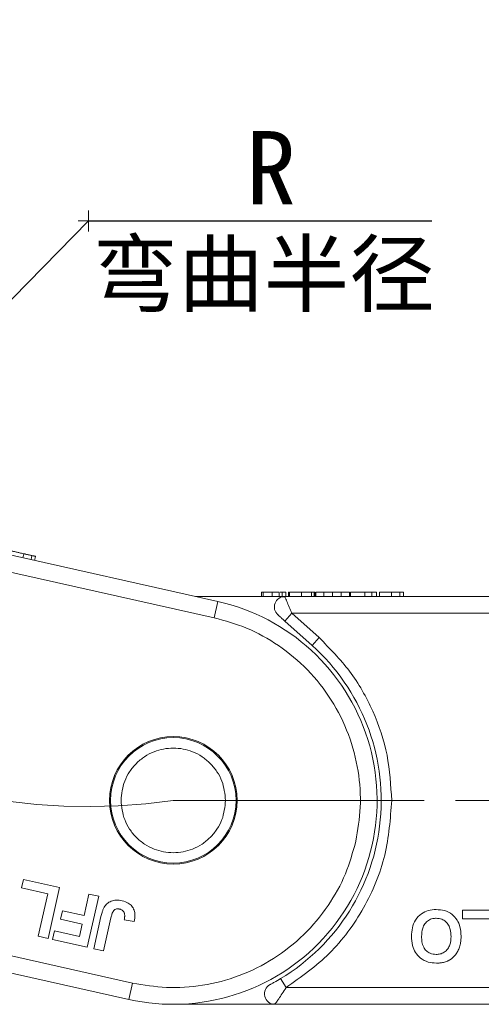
# Model space of a CAD drawing. Header units: millimetres. Extents: x 3578 to 4080, y -235 to 116.
# Tile 13 of 34: x 3785 to 3807, y -83 to -36. Entities that reach past the tile are written whole.
import ezdxf

# ---------------------------------------------------------------- set-up
doc = ezdxf.new("R2010")
doc.units = ezdxf.units.MM
doc.linetypes.add('ACAD_ISO08W100', pattern=[36, 24, -3, 6, -3])
doc.linetypes.add('CENTER', pattern=[0.6, 0.375, -0.075, 0.075, -0.075])
doc.layers.add('中心线', color=1, linetype='CENTER', lineweight=25)
doc.styles.add('18', font='仿宋_GB2312.ttf', dxfattribs={"height": 20})
doc.styles.get("Standard").update_dxf_attribs({"font": '仿宋_GB2312.ttf', "width": 0.8})
doc.dimstyles.new('ISO-10', dxfattribs={"dimtxt": 4, "dimasz": 2.5, "dimexe": 2, "dimexo": 0.625, "dimgap": 1.5, "dimtad": 1, "dimtoh": 1, "dimdsep": 46, "dimtxsty": 'Standard', "dimcen": 2.5, "dimadec": 0, "dimazin": 0, "dimtfac": 1, "dimtmove": 0, "dimatfit": 3, "dimfxl": 0, "dimarcsym": 0})

msp = doc.modelspace()

# ---------------------------------------------------------------- linework, layer by layer
at = {"color": 7, "linetype": 'Continuous', "lineweight": 15}
for p, q in [((3794.563, -63.661), (3780.252, -60.462)), ((3780.404, -61.316), (3794.389, -64.442)), ((3785.278, -61.38), (3785.234, -61.576)), ((3785.67, -61.468), (3785.627, -61.663)), ((3785.841, -61.506), (3785.797, -61.701)), ((3797.772, -63.426), (3793.513, -63.426)), ((3796.659, -63.226), (3796.659, -63.426)), ((3796.736, -63.226), (3796.736, -63.426)), ((3797.172, -63.226), (3797.172, -63.426)), ((3797.505, -63.226), (3797.172, -63.226)), ((3797.505, -63.226), (3797.505, -63.426)), ((3797.638, -63.226), (3797.638, -63.426)), ((3797.778, -63.441), (3797.647, -63.442)), ((3812.436, -63.426), (3797.772, -63.426)), ((3797.813, -63.426), (3797.813, -63.226)), ((3797.947, -63.226), (3797.947, -63.426)), ((3797.962, -63.226), (3797.947, -63.226)), ((3797.999, -63.226), (3797.999, -63.426)), ((3798.578, -63.226), (3798.578, -63.426)), ((3799.052, -63.426), (3799.052, -63.226)), ((3799.178, -63.226), (3799.178, -63.426)), ((3799.204, -63.226), (3799.2, -63.226)), ((3799.204, -63.226), (3799.204, -63.426)), ((3799.249, -63.226), (3799.249, -63.426)), ((3799.64, -63.226), (3799.249, -63.226)), ((3799.64, -63.226), (3799.64, -63.426)), ((3800.056, -63.226), (3799.64, -63.226)), ((3800.056, -63.426), (3800.056, -63.226)), ((3800.472, -63.226), (3800.056, -63.226)), ((3800.472, -63.226), (3800.472, -63.426)), ((3800.864, -63.226), (3800.472, -63.226)), ((3800.864, -63.226), (3800.864, -63.426)), ((3800.909, -63.226), (3800.909, -63.426)), ((3801.601, -63.226), (3800.909, -63.226)), ((3801.601, -63.226), (3801.601, -63.426)), ((3801.935, -63.226), (3801.601, -63.226)), ((3801.935, -63.226), (3801.935, -63.426)), ((3802.165, -63.226), (3801.935, -63.226)), ((3802.165, -63.226), (3802.165, -63.426)), ((3802.3, -63.426), (3802.3, -63.226)), ((3802.877, -63.226), (3802.877, -63.426)), ((3803.279, -63.226), (3803.279, -63.426)), ((3803.454, -63.226), (3803.454, -63.426)), ((3794.563, -63.661), (3794.389, -64.442)), ((3797.773, -64.599), (3798.107, -64.226)), ((3798.107, -64.226), (3799.408, -65.392)), ((3798.107, -64.226), (3812.436, -64.226)), ((3797.773, -64.599), (3799.075, -65.764)), ((3799.408, -65.392), (3799.075, -65.764)), ((3785.18, -77.361), (3785.271, -76.954)), ((3785.271, -76.954), (3786.991, -77.339)), ((3786.431, -77.64), (3785.18, -77.361)), ((3785.977, -79.673), (3786.431, -77.64)), ((3786.991, -77.339), (3786.446, -79.778)), ((3788.166, -78.685), (3788.397, -77.653)), ((3788.397, -77.653), (3788.866, -77.758)), ((3788.866, -77.758), (3788.321, -80.197)), ((3787.043, -78.861), (3787.134, -78.454)), ((3787.134, -78.454), (3788.166, -78.685)), ((3806.268, -78.426), (3808.03, -78.426)), ((3806.268, -78.843), (3806.268, -78.426)), ((3790.484, -81.911), (3776.23, -78.724)), ((3788.075, -79.092), (3787.043, -78.861)), ((3787.942, -79.686), (3788.075, -79.092)), ((3788.631, -80.267), (3788.975, -78.729)), ((3789.453, -78.793), (3789.1, -80.372)), ((3790.09, -78.885), (3790.566, -78.959)), ((3807.55, -78.843), (3806.268, -78.843)), ((3775.536, -79.389), (3790.309, -82.691)), ((3786.663, -79.827), (3786.754, -79.42)), ((3786.754, -79.42), (3787.942, -79.686)), ((3786.446, -79.778), (3785.977, -79.673)), ((3788.321, -80.197), (3786.663, -79.827)), ((3789.1, -80.372), (3788.631, -80.267)), ((3790.309, -82.691), (3790.484, -81.911)), ((3797.831, -82.126), (3797.573, -81.698)), ((3812.436, -82.126), (3797.831, -82.126)), ((3792.436, -82.926), (3797.298, -82.926)), ((3797.298, -82.926), (3812.436, -82.926))]:
    msp.add_line(p, q, dxfattribs=at)
for radius in [3.05, 3]:
    msp.add_circle((3792.436, -73.176), radius, dxfattribs=at)
for centre, radius, start, end in [((3797.772, -63.926), 0.5, 90, 228.15), ((3792.436, -73.176), 9.75, 257.4, 77.4), ((3792.436, -73.176), 9.95, 301.0787, 48.15), ((3797.298, -82.426), 0.5, 117.7279, 270)]:
    msp.add_arc(centre, radius, start, end, dxfattribs=at)
for points, knots in [([(3785.278, -61.38), (3785.211, -61.366), (3785.084, -61.337), (3784.933, -61.303), (3784.81, -61.276), (3784.726, -61.257), (3784.719, -61.256), (3784.715, -61.255)], [0, 0, 0, 0, 0.154712, 0.295547, 0.420761, 0.630514, 1, 1, 1, 1]), ([(3785.67, -61.468), (3785.651, -61.464), (3785.611, -61.455), (3785.537, -61.438), (3785.456, -61.42), (3785.385, -61.404), (3785.325, -61.391), (3785.293, -61.384), (3785.278, -61.38)], [0, 0, 0, 0, 0.206559, 0.420423, 0.603623, 0.793958, 0.896607, 1, 1, 1, 1]), ([(3785.841, -61.506), (3785.84, -61.506), (3785.838, -61.506), (3785.82, -61.502), (3785.795, -61.496), (3785.767, -61.49), (3785.729, -61.481), (3785.69, -61.473), (3785.67, -61.468)], [0, 0, 0, 0, 0.238371, 0.477819, 0.605218, 0.733311, 0.865299, 1, 1, 1, 1]), ([(3796.832, -63.226), (3796.808, -63.226), (3796.757, -63.226), (3796.715, -63.226), (3796.686, -63.226), (3796.67, -63.226), (3796.661, -63.226), (3796.659, -63.226), (3796.659, -63.226)], [0, 0, 0, 0, 0.171443, 0.347826, 0.508794, 0.670915, 0.83526, 1, 1, 1, 1]), ([(3797.172, -63.226), (3797.126, -63.226), (3797.041, -63.226), (3796.893, -63.226), (3796.789, -63.226), (3796.736, -63.226)], [0, 0, 0, 0, 0.367019, 0.679786, 1, 1, 1, 1]), ([(3797.638, -63.226), (3797.619, -63.226), (3797.592, -63.226), (3797.557, -63.226), (3797.547, -63.226)], [0, 0, 0, 0, 0.731068, 1, 1, 1, 1]), ([(3797.813, -63.226), (3797.812, -63.226), (3797.81, -63.226), (3797.792, -63.226), (3797.765, -63.226), (3797.737, -63.226), (3797.698, -63.226), (3797.658, -63.226), (3797.638, -63.226)], [0, 0, 0, 0, 0.239045, 0.479189, 0.606249, 0.73402, 0.865685, 1, 1, 1, 1]), ([(3797.772, -63.426), (3797.772, -63.426), (3797.772, -63.426), (3797.778, -63.441), (3797.778, -63.441)], [0, 0, 0, 0, 0.979106, 1, 1, 1, 1]), ([(3797.778, -63.441), (3797.783, -63.453), (3797.794, -63.479), (3797.826, -63.555), (3797.883, -63.692), (3797.978, -63.92), (3798.065, -64.126), (3798.107, -64.226)], [0, 0, 0, 0, 0.132525, 0.273162, 0.419796, 0.718424, 1, 1, 1, 1]), ([(3798.578, -63.226), (3798.51, -63.226), (3798.386, -63.226), (3798.227, -63.226), (3798.11, -63.226), (3798.029, -63.226), (3798.009, -63.226), (3797.999, -63.226)], [0, 0, 0, 0, 0.219903, 0.401483, 0.582484, 0.790929, 1, 1, 1, 1]), ([(3799.052, -63.226), (3799.033, -63.226), (3798.993, -63.226), (3798.922, -63.226), (3798.844, -63.226), (3798.761, -63.226), (3798.671, -63.226), (3798.609, -63.226), (3798.578, -63.226)], [0, 0, 0, 0, 0.177376, 0.35832, 0.511584, 0.66939, 0.832541, 1, 1, 1, 1]), ([(3799.178, -63.226), (3799.178, -63.226), (3799.176, -63.226), (3799.167, -63.226), (3799.153, -63.226), (3799.132, -63.226), (3799.101, -63.226), (3799.069, -63.226), (3799.052, -63.226)], [0, 0, 0, 0, 0.164091, 0.329194, 0.461325, 0.594454, 0.795732, 1, 1, 1, 1]), ([(3802.877, -63.226), (3802.809, -63.226), (3802.678, -63.226), (3802.524, -63.226), (3802.398, -63.226), (3802.311, -63.226), (3802.304, -63.226), (3802.3, -63.226)], [0, 0, 0, 0, 0.154712, 0.295547, 0.420761, 0.630514, 1, 1, 1, 1]), ([(3803.279, -63.226), (3803.259, -63.226), (3803.219, -63.226), (3803.143, -63.226), (3803.06, -63.226), (3802.987, -63.226), (3802.925, -63.226), (3802.893, -63.226), (3802.877, -63.226)], [0, 0, 0, 0, 0.2065585, 0.420423, 0.6036233, 0.7939578, 0.8966075, 1, 1, 1, 1]), ([(3803.454, -63.226), (3803.453, -63.226), (3803.451, -63.226), (3803.433, -63.226), (3803.407, -63.226), (3803.378, -63.226), (3803.339, -63.226), (3803.299, -63.226), (3803.279, -63.226)], [0, 0, 0, 0, 0.2383707, 0.4778187, 0.6052177, 0.7333115, 0.865299, 1, 1, 1, 1]), ([(3801.171, -75.128), (3801.261, -74.589), (3801.448, -73.479), (3801.326, -71.743), (3800.87, -69.997), (3800.046, -68.347), (3798.904, -66.898), (3797.519, -65.743), (3795.999, -64.893), (3794.915, -64.589), (3794.389, -64.442)], [0, 0, 0, 0, 0.116516, 0.240011, 0.368641, 0.5, 0.631359, 0.759989, 0.883484, 1, 1, 1, 1]), ([(3797.438, -64.299), (3797.439, -64.3), (3797.442, -64.302), (3797.461, -64.319), (3797.493, -64.347), (3797.553, -64.401), (3797.649, -64.487), (3797.732, -64.561), (3797.773, -64.599)], [0, 0, 0, 0, 0.09517, 0.195508, 0.310112, 0.437792, 0.718545, 1, 1, 1, 1]), ([(3799.408, -65.392), (3799.919, -65.907), (3800.951, -66.949), (3802.04, -68.885), (3802.755, -70.988), (3802.843, -72.452), (3802.886, -73.176)], [0, 0, 0, 0, 0.247221, 0.5, 0.752779, 1, 1, 1, 1]), ([(3789.936, -73.176), (3789.97, -72.862), (3790.022, -72.376), (3790.333, -71.793), (3790.656, -71.396), (3791.054, -71.071), (3791.637, -70.77), (3792.436, -70.615), (3793.236, -70.77), (3793.819, -71.071), (3794.217, -71.396), (3794.54, -71.794), (3794.851, -72.376), (3794.903, -72.862), (3794.936, -73.176)], [0, 0, 0, 0, 0.119721, 0.184895, 0.25, 0.315174, 0.380279, 0.5, 0.619721, 0.684895, 0.75, 0.815174, 0.880279, 1, 1, 1, 1]), ([(3794.936, -73.176), (3794.903, -73.49), (3794.851, -73.976), (3794.54, -74.559), (3794.216, -74.956), (3793.819, -75.281), (3793.236, -75.582), (3792.436, -75.737), (3791.636, -75.582), (3791.054, -75.281), (3790.656, -74.956), (3790.333, -74.559), (3790.022, -73.976), (3789.97, -73.49), (3789.936, -73.176)], [0, 0, 0, 0, 0.119721, 0.184895, 0.25, 0.315174, 0.380279, 0.5, 0.619721, 0.684895, 0.75, 0.815174, 0.880279, 1, 1, 1, 1]), ([(3802.886, -73.176), (3802.822, -74.057), (3802.691, -75.849), (3801.627, -78.367), (3800.019, -80.579), (3798.552, -81.616), (3797.831, -82.126)], [0, 0, 0, 0, 0.245823, 0.5, 0.754177, 1, 1, 1, 1]), ([(3790.484, -81.911), (3791.023, -82.001), (3792.133, -82.188), (3793.87, -82.066), (3795.615, -81.61), (3797.266, -80.786), (3798.714, -79.644), (3799.87, -78.258), (3800.72, -76.739), (3801.023, -75.655), (3801.171, -75.128)], [0, 0, 0, 0, 0.116516, 0.2400113, 0.3686408, 0.5, 0.6313592, 0.7599887, 0.883484, 1, 1, 1, 1]), ([(3789.132, -78.277), (3789.172, -78.222), (3789.26, -78.101), (3789.461, -77.983), (3789.719, -77.93), (3789.895, -77.96), (3789.994, -77.977)], [0, 0, 0, 0, 0.206429, 0.456722, 0.693973, 1, 1, 1, 1]), ([(3789.994, -77.977), (3790.094, -78.006), (3790.265, -78.057), (3790.46, -78.222), (3790.574, -78.426), (3790.613, -78.683), (3790.582, -78.863), (3790.566, -78.959)], [0, 0, 0, 0, 0.24093, 0.409491, 0.578642, 0.775105, 1, 1, 1, 1]), ([(3788.975, -78.729), (3788.983, -78.696), (3788.998, -78.631), (3789.022, -78.545), (3789.046, -78.469), (3789.071, -78.403), (3789.097, -78.338), (3789.12, -78.297), (3789.132, -78.277)], [0, 0, 0, 0, 0.20827, 0.416707, 0.561481, 0.706573, 0.852825, 1, 1, 1, 1]), ([(3789.453, -78.793), (3789.468, -78.733), (3789.499, -78.612), (3789.554, -78.467), (3789.642, -78.39), (3789.728, -78.361), (3789.807, -78.363), (3789.858, -78.374), (3789.873, -78.377)], [0, 0, 0, 0, 0.272224, 0.546623, 0.659126, 0.771081, 0.934792, 1, 1, 1, 1]), ([(3789.873, -78.377), (3789.892, -78.382), (3789.933, -78.392), (3789.982, -78.419), (3790.023, -78.451), (3790.053, -78.485), (3790.077, -78.524), (3790.088, -78.553), (3790.094, -78.567)], [0, 0, 0, 0, 0.199415, 0.404779, 0.549305, 0.697938, 0.847272, 1, 1, 1, 1]), ([(3790.094, -78.567), (3790.099, -78.589), (3790.11, -78.632), (3790.111, -78.692), (3790.108, -78.746), (3790.104, -78.792), (3790.098, -78.839), (3790.092, -78.87), (3790.09, -78.885)], [0, 0, 0, 0, 0.205288, 0.416473, 0.561717, 0.70725, 0.853541, 1, 1, 1, 1]), ([(3803.834, -79.673), (3803.84, -79.538), (3803.854, -79.269), (3804.007, -78.881), (3804.282, -78.591), (3804.637, -78.419), (3804.886, -78.402), (3805.016, -78.394)], [0, 0, 0, 0, 0.204609, 0.411109, 0.621842, 0.801311, 1, 1, 1, 1]), ([(3805.016, -78.394), (3805.151, -78.403), (3805.423, -78.42), (3805.778, -78.605), (3806.028, -78.886), (3806.182, -79.245), (3806.197, -79.512), (3806.206, -79.661)], [0, 0, 0, 0, 0.205416, 0.413489, 0.592452, 0.772931, 1, 1, 1, 1]), ([(3804.315, -79.685), (3804.322, -79.549), (3804.333, -79.335), (3804.463, -79.067), (3804.634, -78.907), (3804.83, -78.821), (3804.96, -78.814), (3805.017, -78.811)], [0, 0, 0, 0, 0.319264, 0.504624, 0.690858, 0.864593, 1, 1, 1, 1]), ([(3805.017, -78.811), (3805.108, -78.819), (3805.272, -78.835), (3805.475, -78.966), (3805.618, -79.139), (3805.711, -79.383), (3805.72, -79.569), (3805.725, -79.678)], [0, 0, 0, 0, 0.213943, 0.387352, 0.56015, 0.741367, 1, 1, 1, 1]), ([(3805.023, -80.958), (3804.888, -80.949), (3804.617, -80.931), (3804.26, -80.742), (3804.009, -80.457), (3803.857, -80.091), (3803.842, -79.822), (3803.834, -79.673)], [0, 0, 0, 0, 0.203933, 0.41017, 0.593215, 0.773531, 1, 1, 1, 1]), ([(3805.017, -80.541), (3804.915, -80.532), (3804.742, -80.516), (3804.537, -80.376), (3804.394, -80.187), (3804.324, -79.945), (3804.318, -79.768), (3804.315, -79.685)], [0, 0, 0, 0, 0.241919, 0.409044, 0.576174, 0.800887, 1, 1, 1, 1]), ([(3805.725, -79.678), (3805.718, -79.813), (3805.707, -80.025), (3805.579, -80.288), (3805.414, -80.444), (3805.217, -80.53), (3805.081, -80.538), (3805.017, -80.541)], [0, 0, 0, 0, 0.319417, 0.499226, 0.680002, 0.847806, 1, 1, 1, 1]), ([(3806.206, -79.661), (3806.205, -79.694), (3806.205, -79.761), (3806.198, -79.865), (3806.185, -79.971), (3806.165, -80.081), (3806.136, -80.191), (3806.108, -80.261), (3806.094, -80.297)], [0, 0, 0, 0, 0.15395, 0.308181, 0.478699, 0.649961, 0.824203, 1, 1, 1, 1]), ([(3806.094, -80.297), (3806.064, -80.356), (3806.004, -80.476), (3805.845, -80.674), (3805.684, -80.799), (3805.563, -80.854), (3805.55, -80.86)], [0, 0, 0, 0, 0.2509, 0.502162, 0.946531, 1, 1, 1, 1]), ([(3805.55, -80.86), (3805.519, -80.872), (3805.457, -80.897), (3805.365, -80.921), (3805.277, -80.939), (3805.193, -80.95), (3805.109, -80.957), (3805.052, -80.958), (3805.023, -80.958)], [0, 0, 0, 0, 0.185429, 0.37219, 0.527708, 0.683877, 0.841678, 1, 1, 1, 1]), ([(3797.573, -81.698), (3797.471, -81.758), (3797.318, -81.848), (3797.154, -81.937), (3797.09, -81.971), (3797.069, -81.982), (3797.067, -81.983), (3797.066, -81.984)], [0, 0, 0, 0, 0.49837, 0.74785, 0.883326, 0.942509, 1, 1, 1, 1]), ([(3797.831, -82.126), (3797.77, -82.223), (3797.647, -82.417), (3797.5, -82.637), (3797.404, -82.777), (3797.345, -82.86), (3797.306, -82.915), (3797.301, -82.923), (3797.298, -82.926)], [0, 0, 0, 0, 0.2479947, 0.4981508, 0.6300332, 0.7488149, 0.8771295, 1, 1, 1, 1]), ([(3797.167, -82.908), (3797.19, -82.911), (3797.233, -82.917), (3797.295, -82.899), (3797.323, -82.892)], [0, 0, 0, 0, 0.561032, 1, 1, 1, 1])]:
    msp.add_open_spline(points, degree=3, knots=knots, dxfattribs=at)
at = {"layer": '中心线', "color": 5, "linetype": 'ACAD_ISO08W100', "lineweight": 13}
msp.add_line((3788.382, -45.971), (3788.382, -44.971), dxfattribs=at)
at = {"layer": '中心线', "color": 5, "linetype": 'ByBlock', "lineweight": 13, "ltscale": 0.5}
msp.add_line((3787.882, -45.471), (3788.882, -45.471), dxfattribs=at)
at = {"layer": '中心线', "linetype": 'ACAD_ISO08W100', "lineweight": 13, "ltscale": 0.5}
msp.add_line((3792.436, -73.176), (4008.949, -73.176), dxfattribs=at)
msp.add_arc((3788.382, -45.471), 28, 110.925, 278.325, dxfattribs=at)

# ---------------------------------------------------------------- texts
at = {"layer": '中心线', "color": 5, "linetype": 'ByBlock', "lineweight": 13, "ltscale": 0.5, "width": 26.15066, "attachment_point": 1, "style": '18'}
for s, insert, char_height in [('R', (3795.923, -41.172), 3.5), ('弯曲半径', (3788.575, -46.501), 3)]:
    msp.add_mtext(s, dxfattribs=dict(at, insert=insert, char_height=char_height))

# ---------------------------------------------------------------- leaders
at = {"color": 5, "lineweight": 9}
msp.add_leader([(3768.708, -65.394), (3788.382, -45.471), (3804.803, -45.471)], dimstyle='ISO-10', override={"dimgap": 1.5, "dimtad": 0}, dxfattribs=at)

doc.saveas('drawing.dxf')
